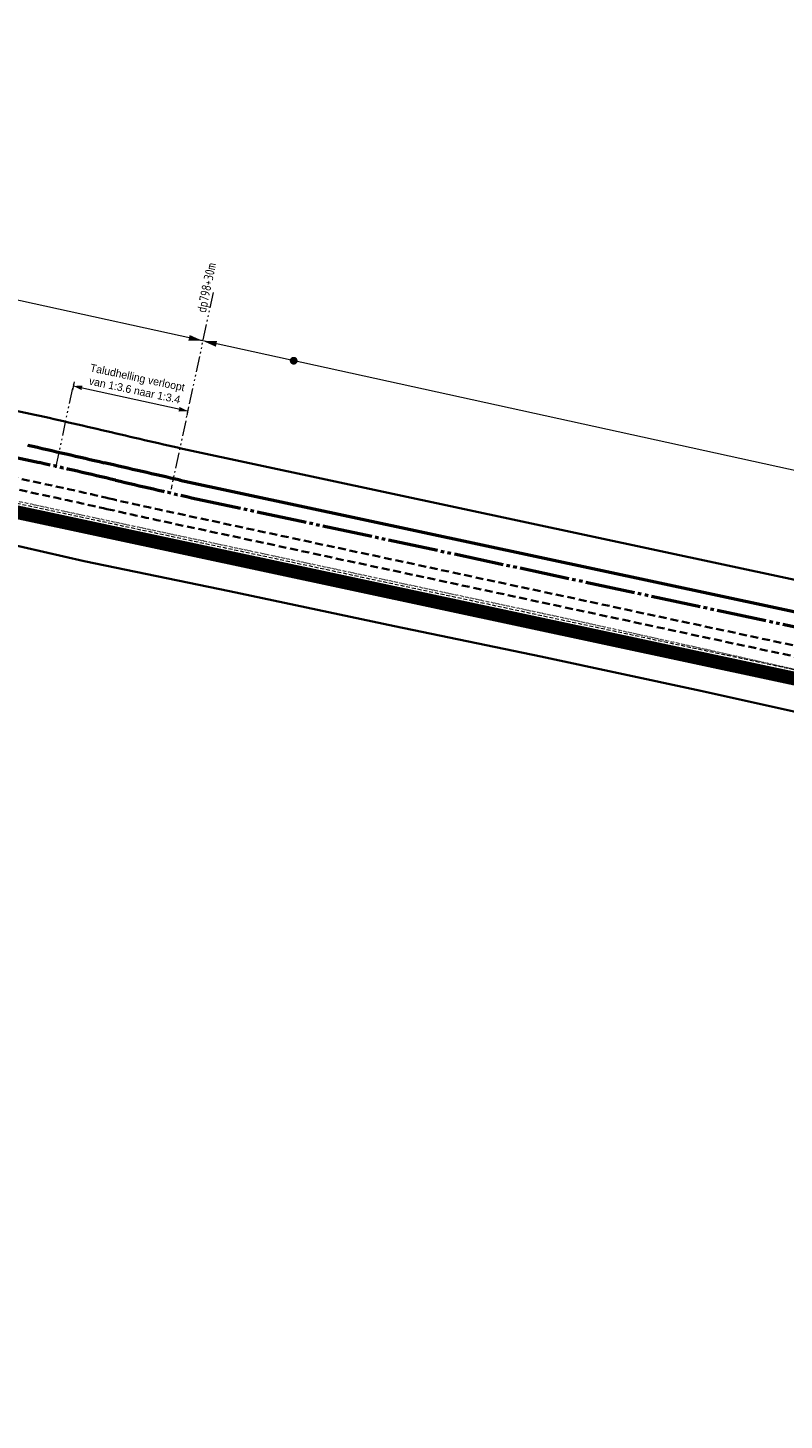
# Model space of a CAD drawing. Header units: metres. Extents: x 63663 to 67388, y 393975 to 407310.
# Tile 14 of 49: x 65038 to 65280, y 403082 to 403528. Entities that reach past the tile are written whole.
import ezdxf
from ezdxf.enums import TextEntityAlignment as Align

# ---------------------------------------------------------------- set-up
doc = ezdxf.new("R2010")
doc.units = ezdxf.units.M
for name, pattern in [('CENTER2', [28.575, 19.05, -3.175, 3.175, -3.175]), ('DOT', [0.25, 0, -0.25]), ('HIDDEN', [0.375, 0.25, -0.125]), ('JIS_09_08', [10.75, 8, -0.55, 0.55, -0.55, 0.55, -0.55]), ('ONDERHOUDSSTROOK', [28, 8, -20]), ('SECTIEGRENS', [10.5, 5, -1, 0.5, -1, 0.5, -1, 0.5, -1])]:
    doc.linetypes.add(name, pattern=pattern)
for name, color, linetype, lineweight in [('BS-PERKOENRIJ', 203, 'DOT', 5), ('maatvoering-leadr', 7, 'Continuous', 30), ('Plts-Dwarsprofiel', 5, 'CENTER2', 70), ('sn-arcering_betonzuilen', 1, 'Continuous', 18), ('sn-arcering_lgrijs', 9, 'Continuous', 20), ('TM-Insteek', 211, 'HIDDEN', 13), ('TM-Invloedsgebied', 1, 'Continuous', 18), ('TM-invloedsgrens', 6, 'SECTIEGRENS', 20), ('TM-Kreukelberm', 43, 'Continuous', 50), ('TM-Maatlijnen', 1, 'Continuous', 13), ('TM-Materiaalscheiding', 3, 'HIDDEN', 35), ('TM-Onderhoudsweg', 3, 'Continuous', 35), ('TM-Raster', 41, 'RASTER', 50), ('TM-Teenconstructie', 20, 'JIS_09_08', 50), ('TM-Werkgrens', 62, 'PBZ-WERKGRENS', 35)]:
    doc.layers.add(name, color=color, linetype=linetype, lineweight=lineweight)
doc.styles.add('ISO', font='isocp.shx', dxfattribs={"height": 2.5})
doc.styles.add('StagCAD', font='StagCAD.ttf')
doc.linetypes.add('PBZ-WERKGRENS', pattern='A,5.5,-1.05,["O",StagCAD,S=2,R=0,X=0,Y=-1],-3.45', length=10)
doc.linetypes.add('RASTER', pattern='A,3,-2,[200,RASTER,S=0.75,R=0,X=0,Y=0],-2,3', length=10)

# ---------------------------------------------------------------- blocks, each defined once
blk = doc.blocks.new('*U50')
at = {"layer": 'TM-invloedsgrens', "flags": 128}
blk.add_lwpolyline([(-10, 0), (0, 0), (54.45, 0)], dxfattribs=at)
at = {"layer": 'TM-invloedsgrens', "color": 3, "lineweight": 35, "style": 'ISO', "width": 0.9}
blk.add_attdef('METRSCH-LZ', text='', height=3, rotation=180, dxfattribs=at).set_placement((-3, 0), align=Align.BOTTOM_LEFT)
blk = doc.blocks.new('ppuntje')
blk.add_lwpolyline([(0, 0, 0, 1.25, 0), (3, 0, 2, 2, 0)], format="xyseb")
blk = doc.blocks.new('punt')
at = {"layer": 'Plts-Dwarsprofiel', "linetype": 'Continuous', "lineweight": 35, "ltscale": 0.5, "const_width": 1.25}
blk.add_lwpolyline([(-0.625, 0, 1), (0.625, 0, 1)], format="xyb", close=True, dxfattribs=at)
blk = doc.blocks.new('DIM_PIJL')
at = {"color": 1}
blk.add_line((0, 1.41), (0, -1.41), dxfattribs=at)
at = {"color": 1, "linetype": 'ByBlock'}
blk.add_solid([(-2.83, -0.75), (-2.83, 0.75), (0, 0)], dxfattribs=at)

msp = doc.modelspace()

# ---------------------------------------------------------------- hatches: boundary and pattern name
at = {"layer": 'sn-arcering_betonzuilen'}
h = msp.add_hatch(dxfattribs=at)
h.set_pattern_fill('HONEY', color=256, scale=0.3, angle=344.09, style=0)
h.set_pattern_definition([(332.09317462, (214203.785, 788869.8239), (1.648677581, 0.060257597), [0.9525, -1.905]), (92.09317462, (214203.785, 788869.8239), (-0.8765234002, 1.3976678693), [0.9525, -1.905]), (32.09317462, (214203.785, 788869.8239), (0.7721541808, 1.4579254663), [-1.905, 0.9525])])
edge = h.paths.add_edge_path()
edge.add_line((64697.097, 403344.2), (64696.847, 403358.437))
edge.add_arc((64681.859, 403474.877), 117.4, 257.32759, 277.33456, ccw=False)
edge.add_line((64656.104, 403360.336), (64652.295, 403347.467))
edge.add_arc((64683.83, 403471.072), 127.564, 255.68772, 275.9697)
edge = h.paths.add_edge_path()
edge.add_line((65556.799, 403278.412), (65461.702, 403301.681))
edge.add_line((65461.702, 403301.681), (65454.351, 403285.918))
edge.add_arc((65152.155, 401915.402), 1403.438, 75.740524, 77.565343, ccw=False)
edge.add_line((65497.84, 403275.6), (65549.488, 403262.735))
edge.add_line((65549.488, 403262.735), (65556.799, 403278.412))
at = {"layer": 'sn-arcering_lgrijs'}
h = msp.add_hatch(color=256, dxfattribs=at)
h.dxf.hatch_style = 1
edge = h.paths.add_edge_path()
edge.add_line((65551.684, 403267.444), (65556.799, 403278.412))
edge.add_line((65556.799, 403278.412), (65501.984, 403292.067))
edge.add_arc((65153.179, 401919.721), 1415.98, 75.739281, 77.415089)
edge.add_line((65461.702, 403301.681), (65456.559, 403290.654))
edge.add_arc((65153.179, 401919.721), 1404.1, 75.738128, 77.52184, ccw=False)
edge.add_arc((1544873.313, 6342005.496), 6120212.589, 256.0119559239, 256.0124633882)

# ---------------------------------------------------------------- linework, layer by layer
at = {"layer": 'BS-PERKOENRIJ'}
msp.add_lwpolyline([(65010.936, 403381.136), (65058.854, 403370.772), (65115.091, 403358.788), (65157.774, 403349.652), (65207.693, 403339), (65241.636, 403331.49), (65255.323, 403328.461), (65313.082, 403315.443)], dxfattribs=at)
at = {"layer": 'TM-invloedsgrens'}
msp.add_line((65047.256, 403386.621), (65053.172, 403414.462), dxfattribs=at)
at = {"layer": 'TM-Kreukelberm'}
for points in [[(65038.3, 403393.845), (65038.312, 403393.842, -0.0015702), (65062.693, 403388.216, -0.0015702)], [(65087.013, 403382.604, -0.0015702), (65062.693, 403388.216, -0.0015702)], [(65086.952, 403382.618), (65354.247, 403325.376), (65354.779, 403327.87), (65359.568, 403326.844, 0.0069222), (65373.144, 403324.133), (65412.158, 403316.901, -0.016404), (65503.204, 403296.916), (65680.034, 403252.867), (65842.768, 403210.032, -0.0653525), (65944.207, 403168.583)]]:
    msp.add_lwpolyline(points, format="xyb", dxfattribs=at)
at = {"layer": 'TM-Maatlijnen', "ltscale": 5}
for points in [[(65301.703, 403381.749), (64833.286, 403484.519)], [(65089.438, 403404.751), (65052.816, 403412.785)]]:
    msp.add_lwpolyline(points, dxfattribs=at)
at = {"layer": 'TM-Materiaalscheiding', "ltscale": 10}
msp.add_lwpolyline([(64654.718, 403355.402, 0.2796054), (64773.866, 403393.715), (64797.795, 403421.771, -0.2755657), (64819.975, 403429.289), (65046.026, 403380.88, -0.0046704), (65064.309, 403376.785, 0.0046704), (65082.592, 403372.691), (65360.917, 403313.087, 0.0069222), (65387.865, 403307.705), (65409.703, 403303.657, -0.0164097), (65499.917, 403283.853), (65676.692, 403239.818), (65839.339, 403197.006, -0.0653525), (65937.533, 403156.883, -0.0148711), (66052.183, 403086.88)], format="xyb", dxfattribs=at)
at = {"layer": 'TM-Teenconstructie', "ltscale": 2}
msp.add_lwpolyline([(64656.123, 403360.33, 0.2427615), (64760.335, 403387.542), (64759.707, 403388.224, 0.0298556), (64769.034, 403397.851), (64792.956, 403425.898, -0.2755657), (64821.307, 403435.508), (65041.974, 403388.251, -0.0015702), (65066.325, 403382.633, 0.0015702), (65090.676, 403377.014), (65358.558, 403319.646), (65359.092, 403322.14), (65362.691, 403321.369, 0.0069222), (65389.408, 403316.033), (65411.247, 403311.985, -0.0164061), (65501.984, 403292.067), (65678.793, 403248.023), (65841.495, 403205.197, -0.0653525), (65941.73, 403164.24, -0.0113773), (66030.155, 403111.094)], format="xyb", dxfattribs=at)
at = {"layer": 'TM-Werkgrens', "flags": 128}
for points in [[(64655.81, 403376.594, 0.2588739), (64749.374, 403397.454), (64782.515, 403436.309, -0.2755657), (64823.265, 403450.122), (65040.517, 403403.596), (65040.529, 403403.593, -0.0015702), (65064.972, 403397.953, 0.0015702), (65089.231, 403392.355), (65346.558, 403337.256), (65347.09, 403339.749), (65368.296, 403335.202), (65413.981, 403326.734, -0.0163998), (65505.644, 403306.614), (65682.515, 403262.555), (65845.314, 403219.703, -0.0653525), (65949.162, 403177.269, -0.0093527), (65974.221, 403162.329), (66106.069, 403079.459, -0.2257318), (66131.342, 403039.534), (66153.197, 402864.216)], [(66091.823, 402978.246), (66098.745, 402979.369), (66093.869, 403010.092), (66088.888, 403031.907), (66085.677, 403040.632), (66077.824, 403047.283), (66053.814, 403061.638), (66010.333, 403088.801), (65987.924, 403103.531), (65978.604, 403108.714), (65968.609, 403112.299), (65959.344, 403114.912), (65946.522, 403119.095), (65939.714, 403122.18), (65931.215, 403126.652), (65917.738, 403104.967), (65913.381, 403095.655), (65912.51, 403092.195), (65868.939, 403112.413, 0.4139956), (65854.334, 403107.072), (65758.414, 402900.754), (65764.406, 402896.423), (65757.125, 402886.347), (65741.124, 402897.909), (65748.405, 402907.986), (65753.461, 402904.332), (65853.525, 403119.564), (65851.712, 403120.406), (65858.434, 403134.894), (65869.557, 403156.578), (65858.596, 403164.339), (65835.588, 403171.051), (65787.274, 403185.236), (65739.284, 403199.333), (65697.318, 403211.988), (65643.672, 403227.098), (65595.608, 403238.149), (65545.653, 403248.907), (65499.327, 403259.459), (65448.219, 403270.5), (65399.778, 403281.793), (65348.151, 403293.181), (65294.969, 403305.949), (65253.631, 403315.137), (65202.398, 403326.118), (65155.625, 403335.859), (65102.821, 403347.05), (65056.278, 403356.727), (65004.156, 403368.596), (64959.162, 403377.836), (64911.945, 403388.17), (64861.561, 403398.897), (64839.904, 403403.166), (64828.241, 403404.072), (64817.856, 403405.073), (64809.744, 403401.502), (64802.805, 403393.95), (64773.018, 403359.037), (64756.101, 403342.861), (64739.309, 403333.031), (64712.707, 403320.941)]]:
    msp.add_lwpolyline(points, format="xyb", dxfattribs=at)

# ---------------------------------------------------------------- block references
at = {"layer": 'Plts-Dwarsprofiel', "rotation": 348.0031746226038}
msp.add_blockref('punt', (65123.354, 403420.878), dxfattribs=at)
at = {"layer": 'TM-Invloedsgebied'}
for p, xscale, yscale, zscale, rotation in [((65094.24, 403427.244), 1.499999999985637, 1.499999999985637, 1.499999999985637, 167.6254809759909), ((65094.237, 403427.245), -1.499999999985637, 1.499999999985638, 1.499999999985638, 167.7683604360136)]:
    msp.add_blockref('ppuntje', p, dxfattribs=dict(at, xscale=xscale, yscale=yscale, zscale=zscale, rotation=rotation))
at = {"layer": 'TM-invloedsgrens', "rotation": 257.9478852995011}
msp.add_blockref('*U50', (65095.463, 403432.973), dxfattribs=at).add_auto_attribs({'METRSCH-LZ': 'dp798+30m'})
at = {"layer": 'TM-Maatlijnen', "rotation": 348.0031746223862}
msp.add_blockref('DIM_PIJL', (65089.426, 403404.753), dxfattribs=at)

# ---------------------------------------------------------------- next in the draw order: texts
at = {"layer": 'maatvoering-leadr', "color": 7, "insert": (65072.215, 403410.174, -1.8), "char_height": 2.5, "attachment_point": 8, "rotation": 348.00317, "style": 'StagCAD', "bg_fill": 3, "box_fill_scale": 1.2, "bg_fill_color": 256, "bg_fill_transparency": 0}
msp.add_mtext('\\A1;\\PTaludhelling verloopt\\Pvan 1:3.6 naar 1:3.4', dxfattribs=at)

# ---------------------------------------------------------------- next in the draw order: linework, layer by layer
at = {"layer": 'TM-Insteek', "ltscale": 5}
msp.add_lwpolyline([(64652.544, 403348.436, 0.2850966), (64779.837, 403388.604), (64803.775, 403416.67), (64803.775, 403416.67, -0.2755657), (64818.329, 403421.603), (65359.345, 403305.743, 0.0069222), (65386.496, 403300.321), (65408.334, 403296.273), (65408.334, 403296.273, -0.0164129), (65498.084, 403276.57), (65674.828, 403232.543), (65837.428, 403189.743, -0.0653525), (65933.811, 403150.36, -0.0205483), (66090.567, 403052.188, -0.2162347), (66101.264, 403034.515), (66107.769, 402979.82)], format="xyb", dxfattribs=at)
at = {"layer": 'TM-Materiaalscheiding', "ltscale": 10}
msp.add_lwpolyline([(64653.832, 403352.633, 0.2852031), (64776.563, 403391.407), (64800.496, 403419.467, -0.2755657), (64819.232, 403425.818), (65045.289, 403377.407, -0.0028027), (65063.583, 403373.382, 0.0028027), (65081.878, 403369.357), (65360.203, 403309.752, 0.0069222), (65387.243, 403304.352), (65409.082, 403300.304, -0.0164111), (65499.085, 403280.546), (65675.845, 403236.515), (65838.471, 403193.708, -0.0653525), (65935.843, 403153.921, -0.0148716), (66050.323, 403084.022), (66083.531, 403062.197, -0.0012704), (66093.003, 403055.744, -0.2162347), (66105.544, 403035.024), (66108.261, 403012.174), (66110.947, 402987.814), (66120.76, 402905.294), (66131.713, 402906.597)], format="xyb", dxfattribs=at)
at = {"layer": 'TM-Onderhoudsweg', "linetype": 'ONDERHOUDSSTROOK', "ltscale": 0.75, "flags": 128}
msp.add_lwpolyline([(64651.926, 403346.013, 3, 3, 0.2851057), (64781.736, 403386.978, 3, 3, 0), (64805.678, 403415.048, 3, 3, -0.2755657), (64817.806, 403419.159, 3, 3, 0), (65358.821, 403303.299, 3, 3, 0.0069222), (65386.04, 403297.863, 3, 3, 0), (65407.879, 403293.815, 3, 3, 0), (65407.879, 403293.815, 3, 3, -0.0164139), (65497.474, 403274.146, 3, 3, 0), (65674.208, 403230.121, 3, 3, 0), (65836.791, 403187.325, 3, 3, -0.0646663), (65931.644, 403148.718, 3, 3, -0.0206671), (66089.155, 403050.126, 3, 3, -0.2162347), (66098.781, 403034.22, 3, 3, 0), (66103.14, 402997.57, 0, 0, 0)], format="xyseb", dxfattribs=at)
at = {"layer": 'TM-Onderhoudsweg'}
for points in [[(64652.297, 403347.467, 0.2851003), (64780.597, 403387.954), (64804.536, 403416.021, -0.2755657), (64818.12, 403420.626), (65359.135, 403304.765, 0.0069222), (65386.314, 403299.337), (65408.152, 403295.29, -0.0164133), (65497.84, 403275.6), (65674.58, 403231.574), (65837.173, 403188.776, -0.0653525), (65933.316, 403149.491, -0.0205483), (66090.002, 403051.363, -0.2162347), (66100.271, 403034.397), (66104.62, 402997.829), (66107.493, 402981.397, -0.0136821), (66107.958, 402978.23), (66108.613, 402972.72)], [(64651.555, 403344.56, 0.2851111), (64782.876, 403386.003), (64806.819, 403414.074, -0.2755657), (64817.491, 403417.692), (65358.507, 403301.832, 0.0069222), (65385.767, 403296.388), (65407.605, 403292.34, -0.0164146), (65497.108, 403272.691), (65673.835, 403228.668), (65836.409, 403185.875, -0.0653525), (65931.829, 403146.886, -0.0205483), (66088.307, 403048.888, -0.2162347), (66097.292, 403034.043), (66103.619, 402980.837)]]:
    msp.add_lwpolyline(points, format="xyb", dxfattribs=at)
at = {"layer": 'TM-Raster'}
msp.add_lwpolyline([(64733.808, 403293.367), (64723.833, 403299.685), (64717.924, 403307.093), (64714.031, 403314.826), (64712.97, 403319.726), (64712.97, 403319.726), (64712.081, 403323.831), (64714.439, 403327.01), (64717.343, 403328.887), (64723.512, 403331.699), (64729.681, 403334.51), (64738.582, 403340.325), (64747.483, 403346.14), (64756.474, 403354.275, 0.0712794), (64766.073, 403364.909), (64772.654, 403374.698, 0.0291375), (64783.256, 403385.678), (64807.199, 403413.75, -0.2755657), (64817.387, 403417.203), (65358.402, 403301.343, 0.0069222)], format="xyb", dxfattribs=at)

# ---------------------------------------------------------------- next in the draw order: block references
at = {"layer": 'TM-Maatlijnen', "xscale": -1, "rotation": 348.0031746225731}
msp.add_blockref('DIM_PIJL', (65052.819, 403412.785), dxfattribs=at)

doc.saveas('drawing.dxf')
